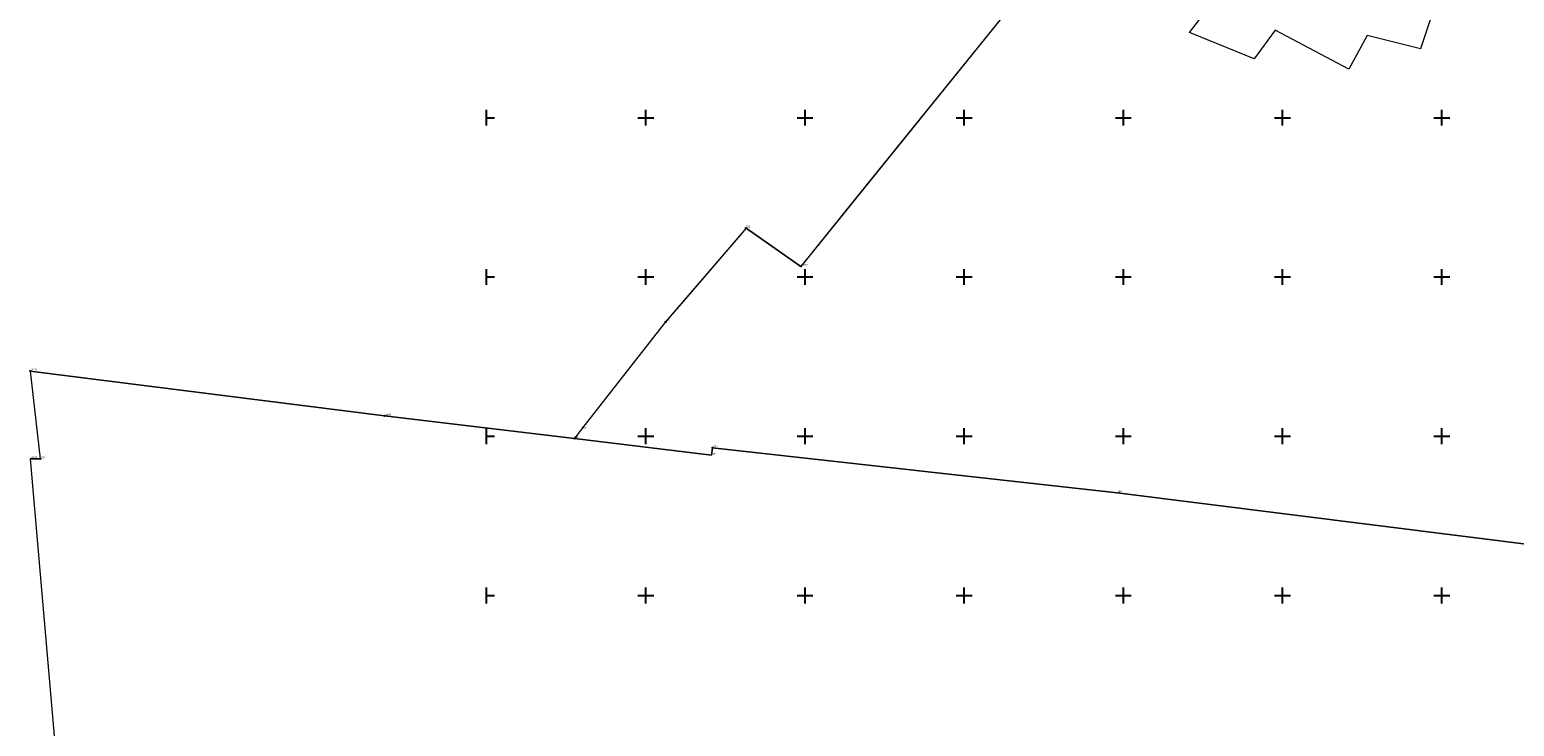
# Model space of a CAD drawing. Header units: metres. Extents: x 5548743 to 5556416, y 5707500 to 5714000.
# Tile 60 of 244: x 5554113 to 5555046, y 5708418 to 5708855. Entities that reach past the tile are written whole.
import ezdxf
from ezdxf.enums import TextEntityAlignment as Align

# ---------------------------------------------------------------- set-up
doc = ezdxf.new("R2010")
doc.units = ezdxf.units.M
doc.linetypes.add('219-1000', pattern=[0])
doc.layers.get('0').update_dxf_attribs({"color": 2, "lineweight": 5})
doc.styles.get("Standard").update_dxf_attribs({"font": 'Working1250', "width": 0.75})

# ---------------------------------------------------------------- blocks, each defined once
blk = doc.blocks.new('202')
at = {"color": 0, "linetype": 'Continuous', "lineweight": 0}
blk.add_circle((0, 0), 0.4, dxfattribs=at)
blk = doc.blocks.new('203')
at = {"linetype": 'Continuous', "lineweight": 0}
h = blk.add_hatch(color=0, dxfattribs=at)
edge = h.paths.add_edge_path()
edge.add_arc((0, 0), 0.09, 0, 360)
blk = doc.blocks.new('RAMKA1000K')
at = {"color": 0}
for p, q in [((0, 495), (0, 500)), ((0, 500), (5, 500)), ((95, 500), (105, 500)), ((100, 495), (100, 500)), ((195, 500), (205, 500)), ((200, 495), (200, 500)), ((295, 500), (305, 500)), ((300, 495), (300, 500)), ((395, 500), (405, 500)), ((400, 495), (400, 500)), ((495, 500), (505, 500)), ((500, 495), (500, 500)), ((595, 500), (605, 500)), ((600, 495), (600, 500)), ((695, 500), (705, 500)), ((700, 495), (700, 500)), ((795, 500), (800, 500)), ((800, 495), (800, 500)), ((0, 395), (0, 405)), ((100, 395), (100, 405)), ((200, 395), (200, 405)), ((300, 395), (300, 405)), ((400, 395), (400, 405)), ((500, 395), (500, 405)), ((600, 395), (600, 405)), ((700, 395), (700, 405)), ((800, 395), (800, 405)), ((0, 400), (5, 400)), ((95, 400), (105, 400)), ((195, 400), (205, 400)), ((295, 400), (305, 400)), ((395, 400), (405, 400)), ((495, 400), (505, 400)), ((595, 400), (605, 400)), ((695, 400), (705, 400)), ((795, 400), (800, 400)), ((0, 295), (0, 305)), ((0, 300), (5, 300)), ((95, 300), (105, 300)), ((100, 295), (100, 305)), ((195, 300), (205, 300)), ((200, 295), (200, 305)), ((295, 300), (305, 300)), ((300, 295), (300, 305)), ((395, 300), (405, 300)), ((400, 295), (400, 305)), ((495, 300), (505, 300)), ((500, 295), (500, 305)), ((595, 300), (605, 300)), ((600, 295), (600, 305)), ((695, 300), (705, 300)), ((700, 295), (700, 305)), ((795, 300), (800, 300)), ((800, 295), (800, 305)), ((0, 195), (0, 205)), ((0, 200), (5, 200)), ((95, 200), (105, 200)), ((100, 195), (100, 205)), ((195, 200), (205, 200)), ((200, 195), (200, 205)), ((295, 200), (305, 200)), ((300, 195), (300, 205)), ((395, 200), (405, 200)), ((400, 195), (400, 205)), ((495, 200), (505, 200)), ((500, 195), (500, 205)), ((595, 200), (605, 200)), ((600, 195), (600, 205)), ((695, 200), (705, 200)), ((700, 195), (700, 205)), ((795, 200), (800, 200)), ((800, 195), (800, 205)), ((0, 95), (0, 105)), ((100, 95), (100, 105)), ((200, 95), (200, 105)), ((300, 95), (300, 105)), ((400, 95), (400, 105)), ((500, 95), (500, 105)), ((600, 95), (600, 105)), ((700, 95), (700, 105)), ((800, 95), (800, 105)), ((0, 100), (5, 100)), ((95, 100), (105, 100)), ((195, 100), (205, 100)), ((295, 100), (305, 100)), ((395, 100), (405, 100)), ((495, 100), (505, 100)), ((595, 100), (605, 100)), ((695, 100), (705, 100)), ((795, 100), (800, 100)), ((0, 0), (0, 5)), ((0, 0), (5, 0)), ((95, 0), (105, 0)), ((100, 0), (100, 5)), ((195, 0), (205, 0)), ((200, 0), (200, 5)), ((295, 0), (305, 0)), ((300, 0), (300, 5)), ((395, 0), (405, 0)), ((400, 0), (400, 5)), ((495, 0), (505, 0)), ((500, 0), (500, 5)), ((595, 0), (605, 0)), ((600, 0), (600, 5)), ((695, 0), (705, 0)), ((700, 0), (700, 5)), ((795, 0), (800, 0)), ((800, 0), (800, 5))]:
    blk.add_line(p, q, dxfattribs=at)

msp = doc.modelspace()

# ---------------------------------------------------------------- linework, layer by layer
at = {"layer": '218-kontur użytku gruntowego', "color": 3, "linetype": 'CONTINUOUS', "lineweight": 18, "flags": 128}
for points in [[(5554841.47, 5708853.49), (5554883.71, 5708908.3)], [(5555003.94, 5708894.72), (5554986.6, 5708843.15)], [(5554735.68, 5708877.75), (5554630.81, 5708748.11)], [(5554882.24, 5708836.85), (5554841.47, 5708853.49)], [(5554895.29, 5708854.88), (5554882.24, 5708836.85)], [(5554941.68, 5708830.51), (5554895.29, 5708854.88)], [(5554953.13, 5708851.49), (5554941.68, 5708830.51)], [(5554986.6, 5708843.15), (5554953.13, 5708851.49)], [(5554630.81, 5708748.11), (5554597.28, 5708706.66)], [(5554562.96, 5708730.67), (5554523.68, 5708684.84)], [(5554597.28, 5708706.66), (5554562.96, 5708730.67)], [(5554523.68, 5708684.84), (5554512.45, 5708671.75)], [(5554512.45, 5708671.75), (5554459.66, 5708604.45)], [(5554335.92, 5708612.8), (5554113.32, 5708640.95)], [(5554113.32, 5708640.95), (5554119.58, 5708585.85)], [(5554455.1, 5708598.63), (5554335.92, 5708612.8)], [(5554459.66, 5708604.45), (5554455.1, 5708598.63)], [(5554541.28, 5708588.12), (5554455.1, 5708598.63)], [(5554455.1, 5708598.63), (5554541.28, 5708588.12)], [(5554541.98, 5708592.83), (5554541.28, 5708588.12)], [(5554541.28, 5708588.12), (5554541.98, 5708592.83)], [(5554796.2, 5708564.5), (5554541.98, 5708592.83)], [(5554541.98, 5708592.83), (5554796.2, 5708564.5)], [(5554119.58, 5708585.85), (5554113.27, 5708585.73)], [(5554113.27, 5708585.73), (5554131.55, 5708373.18)], [(5555119.91, 5708523.98), (5554796.2, 5708564.5)], [(5554796.2, 5708564.5), (5555119.91, 5708523.98)]]:
    msp.add_lwpolyline(points, dxfattribs=at)
at = {"layer": '219-działka ewidencyjna', "color": 7, "linetype": '219-1000', "lineweight": 18, "flags": 128}
for points in [[(5554735.68, 5708877.75), (5554597.28, 5708706.66)], [(5554562.96, 5708730.67), (5554512.45, 5708671.75)], [(5554562.96, 5708730.67), (5554597.28, 5708706.66)], [(5554512.45, 5708671.75), (5554459.66, 5708604.45)], [(5554113.32, 5708640.95), (5554119.58, 5708585.85)], [(5554113.32, 5708640.95), (5554335.92, 5708612.8)], [(5554335.92, 5708612.8), (5554455.1, 5708598.63)], [(5554459.66, 5708604.45), (5554455.1, 5708598.63)], [(5554455.1, 5708598.63), (5554541.28, 5708588.12)], [(5554541.98, 5708592.83), (5554541.28, 5708588.12)], [(5554541.98, 5708592.83), (5554796.2, 5708564.5)], [(5554113.27, 5708585.73), (5554119.58, 5708585.85)], [(5554113.27, 5708585.73), (5554131.55, 5708373.18)], [(5554796.2, 5708564.5), (5555119.91, 5708523.98)]]:
    msp.add_lwpolyline(points, dxfattribs=at)

# ---------------------------------------------------------------- block references
at = {"layer": '202-punkt graniczny', "color": 7, "linetype": 'CONTINUOUS', "lineweight": 18}
for p in [(5554562.96, 5708730.67), (5554597.28, 5708706.66), (5554512.45, 5708671.75), (5554113.32, 5708640.95), (5554335.92, 5708612.8), (5554455.1, 5708598.63), (5554541.98, 5708592.83), (5554119.58, 5708585.85)]:
    msp.add_blockref('202', p, dxfattribs=at)
at = {"layer": '203-punkt graniczny', "color": 7, "linetype": 'CONTINUOUS', "lineweight": 18}
for p in [(5554459.66, 5708604.45), (5554113.27, 5708585.73), (5554541.28, 5708588.12), (5554796.2, 5708564.5)]:
    msp.add_blockref('203', p, dxfattribs=at)
at = {"layer": 'Wstawianie ramki sekcyjnej z opisem', "color": 7, "linetype": 'CONTINUOUS', "lineweight": 13}
for p in [(5554400, 5708500), (5554400, 5708500), (5554400, 5708500), (5554400, 5708500), (5554400, 5708000), (5554400, 5708000), (5554400, 5708000), (5554400, 5708000)]:
    msp.add_blockref('RAMKA1000K', p, dxfattribs=at)

# ---------------------------------------------------------------- texts
at = {"layer": '202-punkt graniczny-Atr103', "color": 7, "width": 0.9}
for s, p in [('723', (5554562.96, 5708730.67)), ('723', (5554562.96, 5708730.67)), ('10212', (5554597.28, 5708706.66)), ('10212', (5554597.28, 5708706.66)), ('722', (5554512.45, 5708671.75)), ('722', (5554512.45, 5708671.75)), ('10491', (5554113.32, 5708640.95)), ('10491', (5554113.32, 5708640.95)), ('10241', (5554335.92, 5708612.8)), ('10241', (5554335.92, 5708612.8)), ('721', (5554455.1, 5708598.63)), ('721', (5554455.1, 5708598.63)), ('1044', (5554541.98, 5708592.83)), ('1044', (5554541.98, 5708592.83)), ('170', (5554119.58, 5708585.85)), ('170', (5554119.58, 5708585.85))]:
    msp.add_text(s, height=1.125, dxfattribs=at).set_placement(p, align=Align.BOTTOM_LEFT)
at = {"layer": '203-punkt graniczny-Atr103', "color": 7, "width": 0.9}
for s, p in [('249', (5554459.66, 5708604.45)), ('249', (5554459.66, 5708604.45)), ('10555', (5554113.27, 5708585.73)), ('10555', (5554113.27, 5708585.73)), ('200', (5554541.28, 5708588.12)), ('200', (5554541.28, 5708588.12)), ('199', (5554796.2, 5708564.5)), ('199', (5554796.2, 5708564.5))]:
    msp.add_text(s, height=1.125, dxfattribs=at).set_placement(p, align=Align.BOTTOM_LEFT)

doc.saveas('drawing.dxf')
